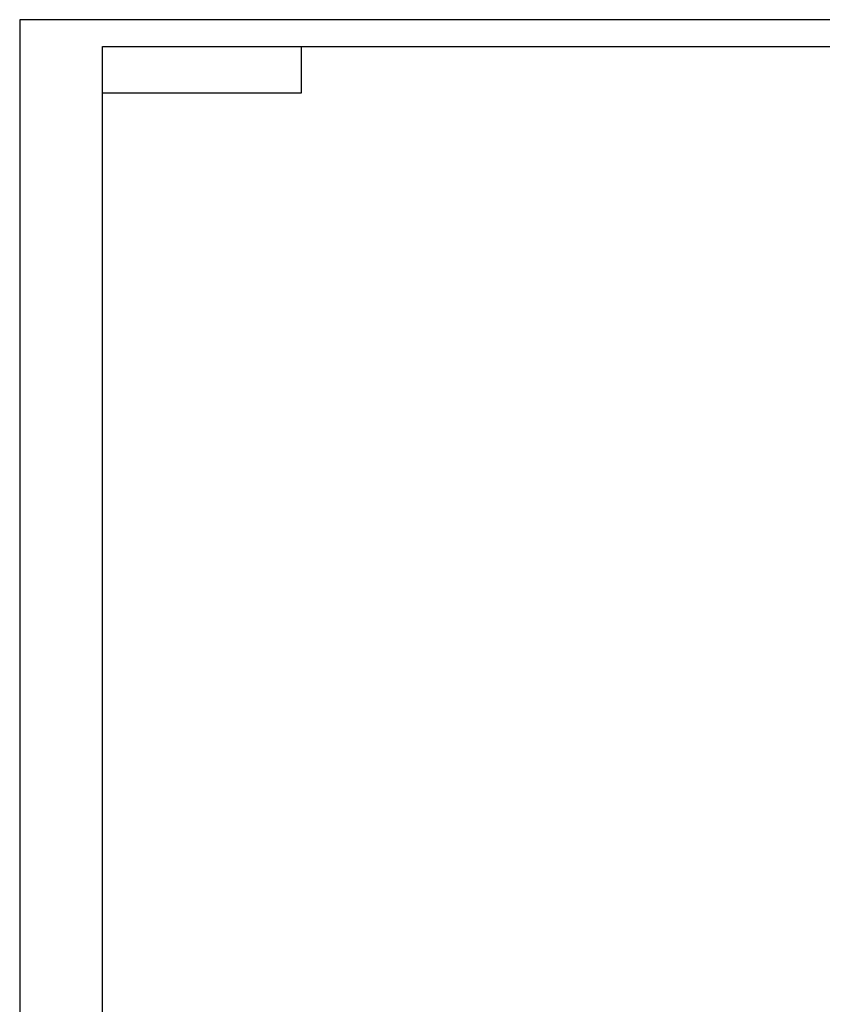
# Model space of a CAD drawing. Header units: millimetres. Extents: x 0 to 841, y 0 to 594.
# Tile 7 of 24: x 0 to 242, y 297 to 594. Entities that reach past the tile are written whole.
import ezdxf

# ---------------------------------------------------------------- set-up
doc = ezdxf.new("R2010")
doc.units = ezdxf.units.MM
for name, color, linetype in [('Default', 7, 'Continuous'), ('图框', 7, 'Continuous'), ('粗实线层', 7, 'Continuous')]:
    doc.layers.add(name, color=color, linetype=linetype)

msp = doc.modelspace()

# ---------------------------------------------------------------- linework, layer by layer
at = {"layer": 'Default', "color": 7, "linetype": 'Continuous'}
for p, q in [((841, 594), (0, 594)), ((0, 594), (0, 0))]:
    msp.add_line(p, q, dxfattribs=at)
at = {"layer": '图框', "color": 7, "linetype": 'Continuous'}
for p, q in [((25.004, 9.969), (25.004, 585.892)), ((25.004, 585.892), (831.004, 585.892))]:
    msp.add_line(p, q, dxfattribs=at)
at = {"layer": '粗实线层', "color": 7, "linetype": 'Continuous'}
for p, q in [((85.004, 571.892), (85.004, 585.892)), ((25.004, 571.892), (85.004, 571.892))]:
    msp.add_line(p, q, dxfattribs=at)

doc.saveas('drawing.dxf')
